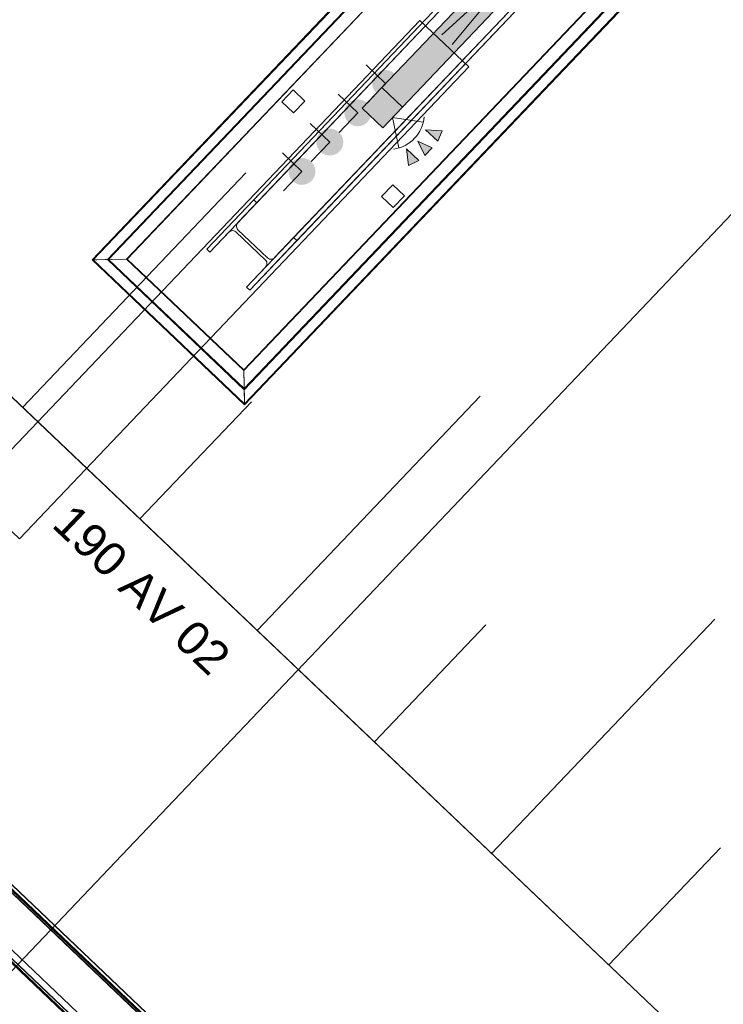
# Model space of a CAD drawing. Header units: metres. Extents: x 32343132.4 to 32343183.8, y 5699224 to 5699274.6.
# Tile 37 of 64: x 32343167.6 to 32343170.2, y 5699240 to 5699243.7. Entities that reach past the tile are written whole.
import ezdxf

# ---------------------------------------------------------------- set-up
doc = ezdxf.new("R2010")
doc.units = ezdxf.units.M
doc.linetypes.add('Mitte 1', pattern=[0.03, 0.012, -0.006, 0.006, -0.006])
for name, color, linetype, lineweight in [('0-1', 7, 'Continuous', 5), ('A-ANNO-NOTE-1', 7, 'Continuous', 5), ('A-ANNO-NOTE-3', 7, 'Continuous', 9), ('A-DETL-GENF', 7, 'Continuous', 18), ('A-DETL-GENF-2', 7, 'Continuous', 50), ('E-LITE-EQPM', 7, 'Continuous', 50), ('G-ANNO-SYMB-1', 7, 'Continuous', 9)]:
    doc.layers.add(name, color=color, linetype=linetype, lineweight=lineweight)
for name, color, linetype, lineweight, true_color in [('A-DETL-1', 254, 'Continuous', 18, 0xbebebe), ('A-DETL-GENF-3', 2, 'Continuous', 50, 0xffff00), ('A-FLOR-HRAL-1', 7, 'Continuous', 5, 0xcccccc), ('A-GENM-1', 7, 'Continuous', 5, 0xcccccc), ('A-MASS-1', 7, 'Continuous', 5, 0xcccccc), ('E-ELEC-EQPM-1', 1, 'Continuous', 18, 0xff0000), ('E-POWR-CNTR-1', 4, 'Mitte 1', 25, 0x00ffff), ('E-POWR-DROP-1', 7, 'Continuous', 35, 0x007f00), ('G-ANNO-TEXT-1', 1, 'Continuous', 9, 0xff0000), ('S-COLS-2', 7, 'Continuous', 5, 0xcccccc)]:
    doc.layers.add(name, color=color, linetype=linetype, lineweight=lineweight, true_color=true_color)
doc.styles.add('Arial_2', font='arial.ttf', dxfattribs={"height": 0.125})

# ---------------------------------------------------------------- blocks, each defined once
blk = doc.blocks.new('Aushub1 - Aushub-3534796-TGA_190_LP5_GR_EG-TGA-01_G_')
at = {"layer": 'A-MASS-1'}
for p, q in [((90.0804, -6.6989), (90.9075, -5.8295)), ((90.5151, -7.1124), (90.9286, -6.6777)), ((90.9498, -7.526), (91.7769, -6.6566)), ((91.8192, -8.3531), (92.6463, -7.4837)), ((91.3845, -7.9396), (91.798, -7.5049)), ((92.2539, -8.7667), (92.6674, -8.332))]:
    blk.add_line(p, q, dxfattribs=at)
blk = doc.blocks.new('HE-B-Stütze - 3877098-TGA_190_LP5_GR_EG-TGA-01_G_')
at = {"layer": 'S-COLS-2'}
for p, q in [((92.0984, -4.7083), (90.6863, -6.1925)), ((91.9311, -4.8842), (92.0984, -4.7083)), ((92.0984, -4.7083), (92.11, -4.7193)), ((92.11, -4.7193), (90.6979, -6.2036)), ((92.11, -4.7193), (92.0437, -4.7891)), ((92.0437, -4.7891), (90.6288, -6.2763)), ((92.043, -4.8159), (92.1531, -4.9206)), ((92.2462, -4.8489), (90.8341, -6.3332)), ((92.0091, -4.8254), (91.9427, -4.8952)), ((92.1459, -4.9282), (92.0358, -4.8235)), ((92.1799, -4.9186), (92.2462, -4.8489)), ((92.2462, -4.8489), (92.2578, -4.8599)), ((91.9311, -4.8842), (90.5119, -6.3759)), ((92.2578, -4.8599), (90.8457, -6.3442)), ((91.9427, -4.8952), (91.9311, -4.8842)), ((92.2578, -4.8599), (92.0905, -5.0358)), ((91.9427, -4.8952), (90.5235, -6.3869)), ((90.765, -6.4059), (92.1799, -4.9186)), ((92.0789, -5.0248), (92.1453, -4.955)), ((92.0789, -5.0248), (90.6597, -6.5165)), ((92.0905, -5.0358), (90.6713, -6.5275)), ((92.0905, -5.0358), (92.0789, -5.0248)), ((90.6863, -6.1925), (90.5119, -6.3759)), ((90.6288, -6.2763), (90.6979, -6.2036)), ((90.6979, -6.2036), (90.6863, -6.1925)), ((90.5235, -6.3869), (90.5927, -6.3142)), ((90.62, -6.3116), (90.7301, -6.4164)), ((90.7376, -6.4085), (90.6275, -6.3037)), ((90.6713, -6.5275), (90.8457, -6.3442)), ((90.8341, -6.3332), (90.765, -6.4059)), ((90.8457, -6.3442), (90.8341, -6.3332)), ((90.5119, -6.3759), (90.5235, -6.3869)), ((90.7289, -6.4438), (90.6597, -6.5165)), ((90.6597, -6.5165), (90.6713, -6.5275))]:
    blk.add_line(p, q, dxfattribs=at)
at = {"layer": 'S-COLS-2', "flags": 128}
for points in [[(92.0358, -4.8235), (92.0325, -4.8211), (92.0288, -4.8195), (92.0247, -4.8189), (92.0204, -4.8192), (92.0163, -4.8204), (92.0124, -4.8225), (92.0091, -4.8254)], [(92.0437, -4.7891), (92.0409, -4.7926), (92.039, -4.7965), (92.038, -4.8007), (92.0379, -4.805), (92.0387, -4.8091), (92.0405, -4.8127), (92.043, -4.8159)], [(92.1453, -4.955), (92.148, -4.9515), (92.1499, -4.9475), (92.151, -4.9433), (92.1511, -4.9391), (92.1502, -4.935), (92.1485, -4.9313), (92.1459, -4.9282)], [(92.1531, -4.9206), (92.1564, -4.923), (92.1602, -4.9246), (92.1643, -4.9252), (92.1685, -4.9249), (92.1726, -4.9237), (92.1765, -4.9215), (92.1799, -4.9186)], [(90.6275, -6.3037), (90.625, -6.3006), (90.6233, -6.2968), (90.6225, -6.2927), (90.6227, -6.2883), (90.6239, -6.284), (90.6259, -6.2799), (90.6288, -6.2763)], [(90.5927, -6.3142), (90.5962, -6.3112), (90.6002, -6.3089), (90.6044, -6.3076), (90.6087, -6.3072), (90.6129, -6.3077), (90.6167, -6.3092), (90.62, -6.3116)], [(90.7301, -6.4164), (90.7327, -6.4195), (90.7344, -6.4233), (90.7351, -6.4274), (90.7349, -6.4317), (90.7338, -6.4361), (90.7317, -6.4401), (90.7289, -6.4438)], [(90.765, -6.4059), (90.7615, -6.4089), (90.7575, -6.4112), (90.7532, -6.4125), (90.7489, -6.4129), (90.7447, -6.4124), (90.7409, -6.4109), (90.7376, -6.4085)]]:
    blk.add_lwpolyline(points, dxfattribs=at)
blk = doc.blocks.new('construction-roof-accessories--rheinzink-rzk010046 - construction-roof-accessories--rheinzink-rzk010046-3213829-TGA_190_LP5_GR_EG-TGA-01_G_')
at = {"layer": 'A-GENM-1'}
for p, q in [((1.493, 0.1143), (-1.507, 0.1143)), ((-1.507, 0.1143), (-1.507, -0.0751)), ((1.493, 0.1133), (-1.507, 0.1133)), ((-1.507, -0.0741), (-1.507, 0.1133)), ((-1.507, 0.111), (-1.507, 0.1077)), ((-1.507, 0.111), (1.493, 0.111)), ((-1.507, 0.1085), (-1.507, 0.1101)), ((-1.507, 0.1101), (1.493, 0.1101)), ((1.493, -0.0751), (1.493, 0.1143)), ((1.493, 0.1133), (1.493, -0.0741)), ((1.493, 0.1077), (1.493, 0.111)), ((1.493, 0.1101), (1.493, 0.1085)), ((-1.507, 0.1085), (-1.507, 0.1027)), ((-1.507, 0.1019), (-1.507, 0.1077)), ((-1.507, 0.1027), (-1.507, 0.1019)), ((-1.507, 0.1027), (1.493, 0.1027)), ((-1.507, 0.1019), (1.493, 0.1019)), ((1.493, 0.1027), (1.493, 0.1085)), ((1.493, 0.1077), (1.493, 0.1019)), ((1.493, 0.1019), (1.493, 0.1027)), ((-1.507, -0.0741), (1.493, -0.0741)), ((-1.507, -0.0742), (-1.507, -0.0741)), ((-1.507, -0.0741), (1.493, -0.0741)), ((-1.507, -0.0741), (1.493, -0.0741)), ((-1.507, -0.0742), (-1.507, -0.0969)), ((-1.507, -0.0751), (1.493, -0.0751)), ((-1.507, -0.096), (-1.507, -0.0751)), ((1.493, -0.0751), (-1.507, -0.0751)), ((-1.507, -0.0751), (1.493, -0.0751)), ((1.493, -0.0809), (-1.507, -0.0809)), ((-1.507, -0.0809), (-1.507, -0.0826)), ((-1.507, -0.084), (-1.507, -0.081)), ((-1.507, -0.081), (1.493, -0.081)), ((1.493, -0.0818), (-1.507, -0.0818)), ((-1.507, -0.0829), (-1.507, -0.0818)), ((-1.507, -0.0819), (-1.507, -0.0848)), ((-1.507, -0.0819), (1.493, -0.0819)), ((-1.507, -0.0848), (-1.507, -0.084)), ((-1.507, -0.084), (1.493, -0.084)), ((-1.507, -0.0848), (1.493, -0.0848)), ((-1.507, -0.096), (1.493, -0.096)), ((-1.507, -0.0969), (1.493, -0.0969)), ((1.493, -0.0741), (1.493, -0.0742)), ((1.493, -0.0969), (1.493, -0.0742)), ((1.493, -0.0751), (1.493, -0.096)), ((1.493, -0.0826), (1.493, -0.0809)), ((1.493, -0.081), (1.493, -0.084)), ((1.493, -0.0818), (1.493, -0.0829)), ((1.493, -0.0848), (1.493, -0.0819)), ((1.493, -0.084), (1.493, -0.0848))]:
    blk.add_line(p, q, dxfattribs=at)
blk = doc.blocks.new('Geländer - 60-4048510-TGA_190_LP5_GR_EG-TGA-01_G_')
at = {"layer": 'A-FLOR-HRAL-1'}
for p, q in [((0.03, 0.03), (-0.03, 0.03)), ((-0.03, 0.03), (-0.03, -0.03)), ((-0.03, -0.03), (-0.03, 0.03)), ((-0.03, 0.03), (0.03, 0.03)), ((0.03, -0.03), (0.03, 0.03)), ((0.03, 0.03), (0.03, -0.03)), ((-0.03, -0.03), (0.03, -0.03)), ((0.03, -0.03), (-0.03, -0.03))]:
    blk.add_line(p, q, dxfattribs=at)
blk = doc.blocks.new('Geländer - Geländer-4035077-TGA_190_LP5_GR_EG-TGA-01_G_')
at = {"layer": 'A-FLOR-HRAL-1'}
for p, q in [((95.5189, -0.7064), (90.0871, -6.4158)), ((95.5189, -0.7064), (90.0871, -6.4158)), ((95.5191, -0.7106), (90.0913, -6.4157)), ((95.5191, -0.7106), (90.0913, -6.4157)), ((90.1438, -6.4144), (95.5204, -0.763)), ((90.148, -6.4143), (95.5205, -0.7673)), ((90.2147, -6.4126), (95.5221, -0.834)), ((90.2147, -6.4126), (95.5221, -0.834)), ((90.2171, -6.4126), (95.5222, -0.8363)), ((90.2171, -6.4126), (95.5222, -0.8363)), ((95.9568, -1.2475), (90.6494, -6.8262)), ((95.9568, -1.2475), (90.6494, -6.8262)), ((95.9545, -1.2476), (90.6494, -6.8238)), ((95.9545, -1.2476), (90.6494, -6.8238)), ((96.0235, -1.2459), (90.6511, -6.8929)), ((96.0278, -1.2458), (90.6512, -6.8971)), ((90.6525, -6.9496), (96.0802, -1.2445)), ((90.6525, -6.9496), (96.0802, -1.2445)), ((90.6526, -6.9538), (96.0844, -1.2444)), ((90.6526, -6.9538), (96.0844, -1.2444)), ((90.0871, -6.4158), (90.6526, -6.9538)), ((90.0871, -6.4158), (90.6526, -6.9538)), ((90.0913, -6.4157), (90.6525, -6.9496)), ((90.0913, -6.4157), (90.6525, -6.9496)), ((90.1007, -6.4155), (90.1356, -6.4146)), ((90.1356, -6.4146), (90.1007, -6.4155)), ((90.1027, -6.4154), (90.2147, -6.4126)), ((90.2147, -6.4126), (90.1027, -6.4154)), ((90.1033, -6.4154), (90.1382, -6.4145)), ((90.1382, -6.4145), (90.1033, -6.4154)), ((90.2171, -6.4126), (90.105, -6.4154)), ((90.105, -6.4154), (90.2171, -6.4126)), ((90.6512, -6.8971), (90.1438, -6.4144)), ((90.6511, -6.8929), (90.148, -6.4143)), ((90.2147, -6.4126), (90.2171, -6.4126)), ((90.2171, -6.4126), (90.2147, -6.4126)), ((90.6494, -6.8262), (90.2147, -6.4126)), ((90.6494, -6.8262), (90.2147, -6.4126)), ((90.6494, -6.8238), (90.2171, -6.4126)), ((90.6494, -6.8238), (90.2171, -6.4126)), ((90.6494, -6.8262), (90.6494, -6.8238)), ((90.6494, -6.8238), (90.6521, -6.9359)), ((90.6521, -6.9359), (90.6494, -6.8238)), ((90.6494, -6.8238), (90.6494, -6.8262)), ((90.6522, -6.9382), (90.6494, -6.8262)), ((90.6494, -6.8262), (90.6522, -6.9382)), ((90.6522, -6.9376), (90.6513, -6.9027)), ((90.6513, -6.9027), (90.6522, -6.9376)), ((90.6523, -6.9402), (90.6514, -6.9053)), ((90.6514, -6.9053), (90.6523, -6.9402))]:
    blk.add_line(p, q, dxfattribs=at)
for points in [[(90.1027, -6.4154), (90.1004, -6.4155), (90.0961, -6.4156), (90.0912, -6.4157), (90.0881, -6.4158), (90.0868, -6.4158), (90.0875, -6.4158), (90.0901, -6.4157), (90.0945, -6.4156), (90.0985, -6.4155), (90.1007, -6.4155)], [(90.1007, -6.4155), (90.0985, -6.4155), (90.0945, -6.4156), (90.0901, -6.4157), (90.0875, -6.4158), (90.0868, -6.4158), (90.0881, -6.4158), (90.0912, -6.4157), (90.0961, -6.4156), (90.1004, -6.4155), (90.1027, -6.4154)], [(90.105, -6.4154), (90.103, -6.4154), (90.0993, -6.4155), (90.095, -6.4156), (90.0922, -6.4157), (90.0911, -6.4157), (90.0917, -6.4157), (90.094, -6.4156), (90.0979, -6.4155), (90.1013, -6.4155), (90.1033, -6.4154)], [(90.1033, -6.4154), (90.1013, -6.4155), (90.0979, -6.4155), (90.094, -6.4156), (90.0917, -6.4157), (90.0911, -6.4157), (90.0922, -6.4157), (90.095, -6.4156), (90.0993, -6.4155), (90.103, -6.4154), (90.105, -6.4154)], [(90.6521, -6.9359), (90.6522, -6.9379), (90.6523, -6.9416), (90.6524, -6.9459), (90.6525, -6.9487), (90.6525, -6.9498), (90.6525, -6.9492), (90.6524, -6.9469), (90.6523, -6.943), (90.6523, -6.9395), (90.6522, -6.9376)], [(90.6522, -6.9376), (90.6523, -6.9395), (90.6523, -6.943), (90.6524, -6.9469), (90.6525, -6.9492), (90.6525, -6.9498), (90.6525, -6.9487), (90.6524, -6.9459), (90.6523, -6.9416), (90.6522, -6.9379), (90.6521, -6.9359)], [(90.6522, -6.9382), (90.6523, -6.9405), (90.6524, -6.9448), (90.6525, -6.9497), (90.6526, -6.9528), (90.6526, -6.9541), (90.6526, -6.9534), (90.6525, -6.9508), (90.6524, -6.9464), (90.6523, -6.9424), (90.6523, -6.9402)], [(90.6523, -6.9402), (90.6523, -6.9424), (90.6524, -6.9464), (90.6525, -6.9508), (90.6526, -6.9534), (90.6526, -6.9541), (90.6526, -6.9528), (90.6525, -6.9497), (90.6524, -6.9448), (90.6523, -6.9405), (90.6522, -6.9382)]]:
    blk.add_open_spline(points, degree=3, dxfattribs=at)
for points in [[(90.1356, -6.4146), (90.1371, -6.4145), (90.1396, -6.4145), (90.1424, -6.4144), (90.1438, -6.4144), (90.1438, -6.4144), (90.1429, -6.4144), (90.1419, -6.4144), (90.141, -6.4145), (90.1399, -6.4145), (90.1382, -6.4145), (90.1367, -6.4146), (90.1356, -6.4146)], [(90.1382, -6.4145), (90.14, -6.4145), (90.1431, -6.4144), (90.1464, -6.4143), (90.1481, -6.4143), (90.1481, -6.4143), (90.147, -6.4143), (90.1458, -6.4143), (90.1447, -6.4144), (90.1433, -6.4144), (90.1413, -6.4144), (90.1395, -6.4145), (90.1382, -6.4145)], [(90.6513, -6.9027), (90.6513, -6.9009), (90.6512, -6.8978), (90.6511, -6.8945), (90.6511, -6.8928), (90.6511, -6.8928), (90.6511, -6.8939), (90.6511, -6.8951), (90.6512, -6.8962), (90.6512, -6.8976), (90.6512, -6.8996), (90.6513, -6.9014), (90.6513, -6.9027)], [(90.6514, -6.9053), (90.6513, -6.9038), (90.6513, -6.9013), (90.6512, -6.8985), (90.6512, -6.8971), (90.6512, -6.8971), (90.6512, -6.898), (90.6512, -6.899), (90.6512, -6.8999), (90.6513, -6.901), (90.6513, -6.9027), (90.6513, -6.9042), (90.6514, -6.9053)]]:
    blk.add_open_spline(points, degree=3, knots=[0, 0, 0, 0, 0.142857, 0.285714, 0.428571, 0.571429, 0.678571, 0.732143, 0.785714, 0.839286, 0.892857, 1, 1, 1, 1], dxfattribs=at)
for p, rotation in [((90.8332, -5.8278), 316.4272566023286), ((91.2027, -6.1793), 136.4272566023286)]:
    blk.add_blockref('Geländer - 60-4048510-TGA_190_LP5_GR_EG-TGA-01_G_', p, dxfattribs=dict(rotation=rotation))
blk = doc.blocks.new('ARC_190_LPX_FM_Stellplätze_rvt-1-TGA_190_LP5_GR_EG-TGA-01_G_')
at = {"layer": 'A-MASS-1'}
for p, q in [((32343176.2906, 5699233.9514), (32343141.8045, 5699266.7609)), ((32343176.2906, 5699233.9518), (32343141.8048, 5699266.7609))]:
    blk.add_line(p, q, dxfattribs=at)
at = {"layer": 'A-FLOR-HRAL-1'}
blk.add_blockref('Geländer - Geländer-4035077-TGA_190_LP5_GR_EG-TGA-01_G_', (32343077.7673, 5699249.1855), dxfattribs=at)
at = {"layer": 'A-GENM-1', "rotation": 136.4272566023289}
blk.add_blockref('construction-roof-accessories--rheinzink-rzk010046 - construction-roof-accessories--rheinzink-rzk010046-3213829-TGA_190_LP5_GR_EG-TGA-01_G_', (32343167.8585, 5699240.0323), dxfattribs=at)
at = {"layer": 'A-MASS-1'}
blk.add_blockref('Aushub1 - Aushub-3534796-TGA_190_LP5_GR_EG-TGA-01_G_', (32343077.5163, 5699248.9216), dxfattribs=at)
at = {"layer": 'S-COLS-2'}
blk.add_blockref('HE-B-Stütze - 3877098-TGA_190_LP5_GR_EG-TGA-01_G_', (32343077.7673, 5699249.1855), dxfattribs=at)
blk = doc.blocks.new('Regiolux Parsa - PSO _ 1500 ETS9 - 2400lm _ 4000K - Feuchtraumleuchte - Bewegungsmelder-V1-TGA_190_LP5_GR_EG-TGA-01_G_')
at = {"layer": 'A-DETL-GENF-2'}
blk.add_hatch(color=256, dxfattribs=at).paths.add_polyline_path([(0.8, 0.0525), (0.695, 0.0525), (0.695, -0.0525), (0.8, -0.0525)])
at = {"layer": 'A-DETL-GENF-3'}
blk.add_hatch(color=256, dxfattribs=at).paths.add_polyline_path([(0.695, 0.0525), (-0.8, 0.0525), (-0.8, -0.0525), (0.695, -0.0525)])
at = {"layer": 'A-DETL-GENF'}
for p, q in [((-0.8, -0.0525), (-0.8, 0.0525)), ((-0.8, 0.0525), (0.695, 0.0525)), ((0.695, -0.0525), (0.695, 0.0525)), ((0.695, 0.0525), (0.8, 0.0525)), ((0.695, 0.0525), (0.695, -0.0525)), ((0.8, 0.0525), (0.8, -0.0525)), ((-0.4, -0.0262), (0.4, 0.0262)), ((0.4, -0.0262), (-0.4, 0.0262)), ((0.695, -0.0525), (-0.8, -0.0525)), ((0.8, -0.0525), (0.695, -0.0525))]:
    blk.add_line(p, q, dxfattribs=at)
blk = doc.blocks.new('Schaltschrank - 2416x1800x250-7616167-TGA_190_LP5_GR_EG-TGA-01_G_')
at = {"layer": 'E-ELEC-EQPM-1'}
for p, q in [((1.208, 0), (-1.208, 0)), ((-1.208, 0), (-1.208, -0.25)), ((-1.208, -0.25), (-1.208, 0)), ((-1.208, 0), (1.208, 0)), ((1.208, -0.25), (1.208, 0)), ((1.208, 0), (1.208, -0.25)), ((-1.208, -0.25), (1.208, -0.25)), ((1.208, -0.25), (-1.208, -0.25))]:
    blk.add_line(p, q, dxfattribs=at)

msp = doc.modelspace()

# ---------------------------------------------------------------- hatches: boundary and pattern name
at = {"layer": 'A-ANNO-NOTE-1'}
for points in [[(32343169.0903, 5699243.2523), (32343169.1356, 5699243.2097), (32343169.1524, 5699243.2481)], [(32343169.0277, 5699243.1196), (32343169.0653, 5699243.1383), (32343169.0203, 5699243.1816)], [(32343169.0879, 5699243.1572), (32343169.1151, 5699243.1859), (32343169.0615, 5699243.2097), (32343169.0657, 5699243.2012)]]:
    msp.add_hatch(color=256, dxfattribs=at).paths.add_polyline_path(points)
at = {"layer": 'E-POWR-DROP-1'}
for points in [[(32343168.9082, 5699243.3878), (32343168.9085, 5699243.3876), (32343168.9771, 5699243.4603), (32343168.9665, 5699243.468), (32343168.9544, 5699243.4726), (32343168.9414, 5699243.474), (32343168.9285, 5699243.472), (32343168.9166, 5699243.4667), (32343168.9064, 5699243.4585), (32343168.8987, 5699243.448), (32343168.894, 5699243.4358), (32343168.8927, 5699243.4228), (32343168.8947, 5699243.4099), (32343168.9, 5699243.398)], [(32343168.8048, 5699243.2791), (32343168.8153, 5699243.2715), (32343168.8275, 5699243.2668), (32343168.8405, 5699243.2654), (32343168.8534, 5699243.2674), (32343168.8653, 5699243.2727), (32343168.8755, 5699243.2809), (32343168.8832, 5699243.2915), (32343168.8875, 5699243.3027), (32343168.8561, 5699243.3325), (32343168.8737, 5699243.3516), (32343168.8632, 5699243.3593), (32343168.851, 5699243.364), (32343168.838, 5699243.3654), (32343168.8251, 5699243.3633), (32343168.8132, 5699243.358), (32343168.803, 5699243.3498), (32343168.7953, 5699243.3393), (32343168.7906, 5699243.3271), (32343168.7893, 5699243.3141), (32343168.7913, 5699243.3012), (32343168.7966, 5699243.2893)], [(32343168.7013, 5699243.1706), (32343168.7118, 5699243.1629), (32343168.724, 5699243.1582), (32343168.737, 5699243.1568), (32343168.7499, 5699243.1588), (32343168.7618, 5699243.1641), (32343168.772, 5699243.1723), (32343168.7797, 5699243.1829), (32343168.7844, 5699243.1951), (32343168.7857, 5699243.208), (32343168.7837, 5699243.2209), (32343168.7784, 5699243.2329), (32343168.7702, 5699243.243), (32343168.7597, 5699243.2507), (32343168.7475, 5699243.2554), (32343168.7345, 5699243.2568), (32343168.7216, 5699243.2547), (32343168.7097, 5699243.2494), (32343168.6995, 5699243.2412), (32343168.6918, 5699243.2307), (32343168.6872, 5699243.2185), (32343168.6858, 5699243.2055), (32343168.6878, 5699243.1926), (32343168.6931, 5699243.1807)], [(32343168.598, 5699243.0618), (32343168.6085, 5699243.0541), (32343168.6207, 5699243.0494), (32343168.6337, 5699243.048), (32343168.6466, 5699243.0501), (32343168.6585, 5699243.0554), (32343168.6687, 5699243.0636), (32343168.6764, 5699243.0741), (32343168.6811, 5699243.0863), (32343168.6824, 5699243.0993), (32343168.6804, 5699243.1122), (32343168.6751, 5699243.1241), (32343168.6669, 5699243.1342), (32343168.6564, 5699243.1419), (32343168.6442, 5699243.1466), (32343168.6312, 5699243.148), (32343168.6183, 5699243.146), (32343168.6064, 5699243.1407), (32343168.5962, 5699243.1325), (32343168.5886, 5699243.1219), (32343168.5839, 5699243.1098), (32343168.5825, 5699243.0968), (32343168.5845, 5699243.0839), (32343168.5898, 5699243.072)]]:
    msp.add_hatch(color=256, dxfattribs=at).paths.add_polyline_path(points)

# ---------------------------------------------------------------- linework, layer by layer
at = {"layer": 'A-ANNO-NOTE-3'}
for p, q in [((32343168.9684, 5699243.2982), (32343168.9917, 5699243.1851)), ((32343168.9684, 5699243.2982), (32343169.0825, 5699243.2805)), ((32343169.1524, 5699243.2481), (32343169.0903, 5699243.2523)), ((32343169.0903, 5699243.2523), (32343169.1356, 5699243.2097)), ((32343169.1356, 5699243.2097), (32343169.1524, 5699243.2481)), ((32343169.0653, 5699243.1383), (32343169.0203, 5699243.1816)), ((32343169.0203, 5699243.1816), (32343169.0277, 5699243.1196)), ((32343169.1151, 5699243.1859), (32343169.0615, 5699243.2097)), ((32343169.0615, 5699243.2097), (32343169.0879, 5699243.1572)), ((32343169.0879, 5699243.1572), (32343169.1151, 5699243.1859)), ((32343169.0277, 5699243.1196), (32343169.0653, 5699243.1383))]:
    msp.add_line(p, q, dxfattribs=at)
msp.add_ellipse((32343168.9545, 5699243.3114), major_axis=(-0.0989, 0.0868), ratio=1, start_param=2.42101, end_param=3.782366, dxfattribs=at)
at = {"layer": 'A-DETL-1'}
msp.add_line((32343175.4117, 5699232.7373), (32343140.6357, 5699265.8225), dxfattribs=at)
at = {"layer": 'E-POWR-CNTR-1'}
for p, q in [((32343168.8702, 5699243.493), (32343169.0151, 5699243.3551)), ((32343168.8737, 5699243.3516), (32343169.0116, 5699243.4965)), ((32343168.7668, 5699243.3843), (32343168.9117, 5699243.2464)), ((32343168.7703, 5699243.2429), (32343168.9082, 5699243.3878)), ((32343168.6633, 5699243.2757), (32343168.8082, 5699243.1379)), ((32343168.6668, 5699243.1343), (32343168.8047, 5699243.2792)), ((32343168.7359, 5699243.2067), (32343168.7358, 5699243.2068)), ((32343168.56, 5699243.1669), (32343168.7049, 5699243.0291)), ((32343168.5635, 5699243.0256), (32343168.7014, 5699243.1705))]:
    msp.add_line(p, q, dxfattribs=at)
at = {"layer": 'G-ANNO-SYMB-1'}
msp.add_line((32343176.4831, 5699249.5179), (32343158.5378, 5699230.6555), dxfattribs=at)

# ---------------------------------------------------------------- block references
at = {"layer": '0-1'}
msp.add_blockref('ARC_190_LPX_FM_Stellplätze_rvt-1-TGA_190_LP5_GR_EG-TGA-01_G_', (0, 0), dxfattribs=at)
at = {"layer": 'E-ELEC-EQPM-1', "rotation": 46.42725660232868}
msp.add_blockref('Schaltschrank - 2416x1800x250-7616167-TGA_190_LP5_GR_EG-TGA-01_G_', (32343168.2367, 5699242.7827), dxfattribs=at)
at = {"layer": 'E-LITE-EQPM', "rotation": 226.4272566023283}
msp.add_blockref('Regiolux Parsa - PSO _ 1500 ETS9 - 2400lm _ 4000K - Feuchtraumleuchte - Bewegungsmelder-V1-TGA_190_LP5_GR_EG-TGA-01_G_', (32343169.4456, 5699243.876), dxfattribs=at)

# ---------------------------------------------------------------- next in the draw order: texts
at = {"layer": 'G-ANNO-TEXT-1', "insert": (32343167.7863, 5699241.8738), "char_height": 0.125, "width": 0.982067, "attachment_point": 1, "rotation": 316.4273, "style": 'Arial_2', "bg_fill": 3, "box_fill_scale": 1.25, "bg_fill_color": 256, "bg_fill_true_color": 13158600, "bg_fill_transparency": 0}
msp.add_mtext('190 AV 02', dxfattribs=at)

doc.saveas('drawing.dxf')
